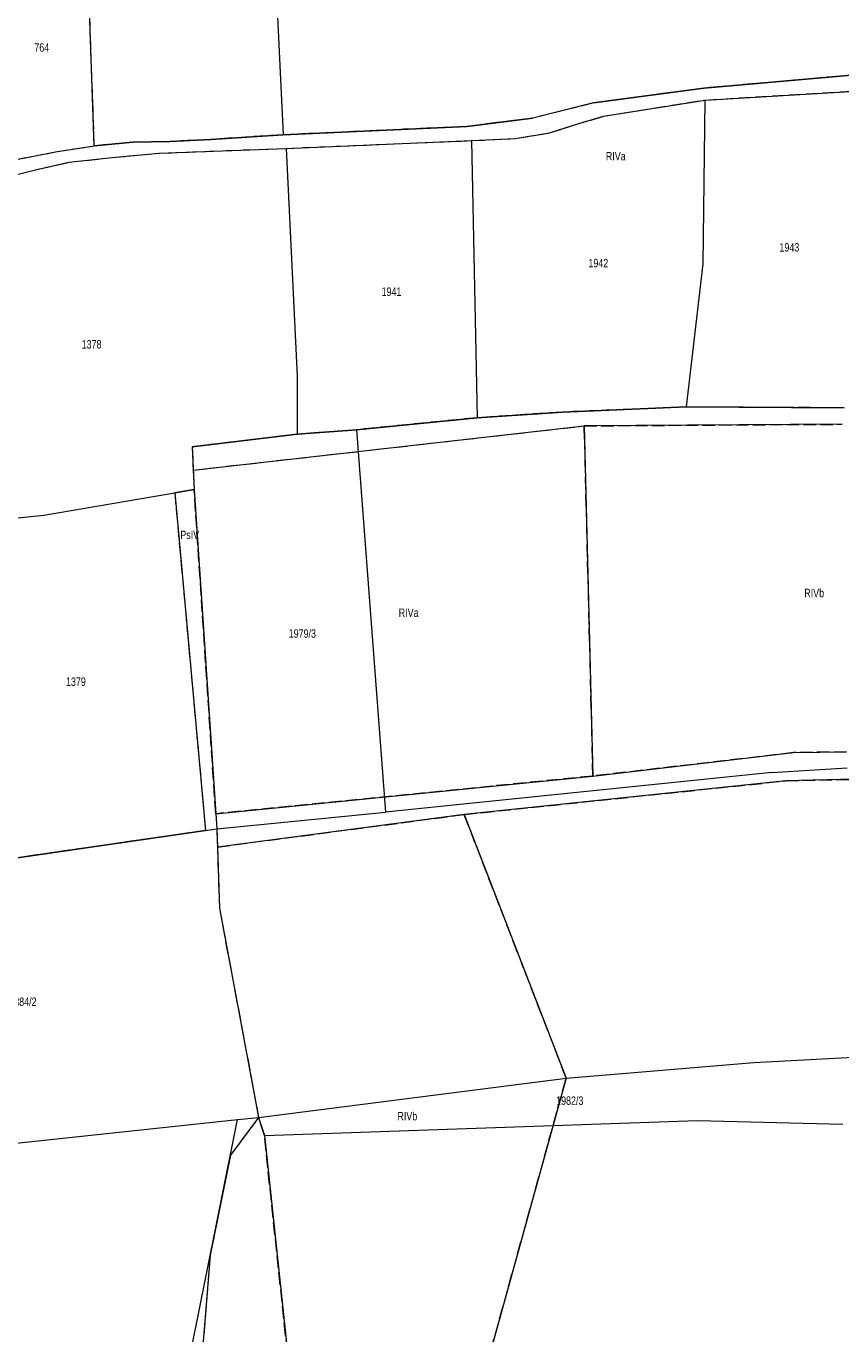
# Model space of a CAD drawing. Header units: metres. Extents: x 7498273 to 7499989, y 5499795 to 5500810.
# Tile 18 of 40: x 7498894 to 7499039, y 5499982 to 5500215. Entities that reach past the tile are written whole.
import ezdxf

# ---------------------------------------------------------------- set-up
doc = ezdxf.new("R2010")
doc.units = ezdxf.units.M
doc.header["$MEASUREMENT"] = 0
doc.linetypes.add('2.25_0.75', pattern=[3, 2.25, -0.75])
for name, color, linetype, lineweight in [('209-oznaczenie konturu klasyfikacyjnego', 7, 'Continuous', 0), ('211-numer działki ewidencyjnej', 7, 'Continuous', 0), ('217-kontur klasyfikacyjny', 7, 'Continuous', 0), ('218-kontur użytku gruntowego', 7, 'Continuous', 0), ('219-działka ewidencyjna', 7, 'Continuous', 0)]:
    doc.layers.add(name, color=color, linetype=linetype, lineweight=lineweight)
doc.styles.get("Standard").update_dxf_attribs({"font": 'Working1250.shx', "width": 0.75})

msp = doc.modelspace()

# ---------------------------------------------------------------- linework, layer by layer
at = {"layer": '217-kontur klasyfikacyjny', "color": 3, "linetype": '2.25_0.75', "lineweight": 13, "flags": 128}
for points in [[(7498906.02, 5500193.33), (7498904.55, 5500234.65)], [(7499057.33, 5500207.41), (7499038.75, 5500205.74)], [(7499038.75, 5500205.74), (7499014.53, 5500203.6)], [(7499014.53, 5500203.6), (7498994.86, 5500200.96)], [(7498996.64, 5500198.6), (7499014.74, 5500201.49)], [(7499014.74, 5500201.49), (7499044.53, 5500203.27)], [(7498994.86, 5500200.96), (7498984.06, 5500198.27)], [(7498972.3, 5500196.78), (7498939.66, 5500195.3)], [(7498984.06, 5500198.27), (7498972.3, 5500196.78)], [(7498987.03, 5500195.63), (7498991.49, 5500197.07)], [(7498991.49, 5500197.07), (7498996.64, 5500198.6)], [(7498926.78, 5500194.48), (7498919.47, 5500194.11)], [(7498939.66, 5500195.3), (7498926.78, 5500194.48)], [(7498973.17, 5500194.26), (7498980.93, 5500194.61)], [(7498980.93, 5500194.61), (7498987.03, 5500195.63)], [(7498891.57, 5500190.8), (7498899.09, 5500192.25)], [(7498899.09, 5500192.25), (7498906.02, 5500193.33)], [(7498912.87, 5500193.98), (7498906.02, 5500193.33)], [(7498919.47, 5500194.11), (7498912.87, 5500193.98)], [(7498917.54, 5500192.02), (7498940.14, 5500192.88)], [(7498940.14, 5500192.88), (7498973.17, 5500194.26)], [(7498896.01, 5500189.2), (7498901.5, 5500190.4)], [(7498901.5, 5500190.4), (7498909.18, 5500191.25)], [(7498909.18, 5500191.25), (7498917.54, 5500192.02)], [(7498888.55, 5500187.34), (7498896.01, 5500189.2)], [(7498989.34, 5500145.94), (7498974.16, 5500144.93)], [(7499011.39, 5500146.84), (7498989.34, 5500145.94)], [(7499039.49, 5500146.69), (7499011.39, 5500146.84)], [(7498923.62, 5500135.6), (7498993.23, 5500143.46)], [(7498974.16, 5500144.93), (7498952.7, 5500142.79)], [(7498993.23, 5500143.46), (7499039.1, 5500143.76)], [(7498994.77, 5500081.14), (7498993.23, 5500143.46)], [(7498942.12, 5500141.97), (7498923.42, 5500139.74)], [(7498952.7, 5500142.79), (7498942.12, 5500141.97)], [(7498923.42, 5500139.74), (7498923.62, 5500135.6)], [(7498923.62, 5500135.6), (7498923.79, 5500132.14)], [(7498923.79, 5500132.14), (7498920.33, 5500131.55)], [(7498927.63, 5500074.42), (7498923.79, 5500132.14)], [(7498920.33, 5500131.55), (7498925.81, 5500071.43)], [(7499030.44, 5500085.3), (7498994.77, 5500081.14)], [(7499039.89, 5500085.43), (7499030.44, 5500085.3)], [(7498994.77, 5500081.14), (7498927.63, 5500074.42)], [(7499029.08, 5500080.27), (7499073.14, 5500081.34)], [(7498971.84, 5500074.29), (7499029.08, 5500080.27)], [(7498927.92, 5500068.49), (7498971.84, 5500074.29)], [(7498990.01, 5500027.36), (7498971.84, 5500074.29)], [(7498925.81, 5500071.43), (7498882.83, 5500065.22)], [(7498925.81, 5500071.43), (7498927.81, 5500071.72)], [(7498927.81, 5500071.72), (7498927.92, 5500068.49)], [(7498927.92, 5500068.49), (7498928.29, 5500057.59)], [(7498928.29, 5500057.59), (7498935.27, 5500020.35)], [(7498973.34, 5499967.13), (7498990.01, 5500027.36)], [(7498935.27, 5500020.35), (7498930.25, 5500013.66)], [(7498936.29, 5500017.13), (7498935.27, 5500020.35)], [(7498940.39, 5499978.56), (7498936.29, 5500017.13)], [(7498930.25, 5500013.66), (7498926.66, 5499995.83)], [(7498926.66, 5499995.83), (7498924.96, 5499975.32)]]:
    msp.add_lwpolyline(points, dxfattribs=at)
at = {"layer": '218-kontur użytku gruntowego', "color": 3, "linetype": 'Continuous', "lineweight": 13, "flags": 128}
for points in [[(7498906.02, 5500193.33), (7498904.55, 5500234.65)], [(7499057.33, 5500207.41), (7499038.75, 5500205.74)], [(7499038.75, 5500205.74), (7499014.53, 5500203.6)], [(7499014.53, 5500203.6), (7498994.86, 5500200.96)], [(7498996.64, 5500198.6), (7499014.74, 5500201.49)], [(7499014.74, 5500201.49), (7499044.53, 5500203.27)], [(7498994.86, 5500200.96), (7498984.06, 5500198.27)], [(7498972.3, 5500196.78), (7498939.66, 5500195.3)], [(7498984.06, 5500198.27), (7498972.3, 5500196.78)], [(7498987.03, 5500195.63), (7498991.49, 5500197.07)], [(7498991.49, 5500197.07), (7498996.64, 5500198.6)], [(7498926.78, 5500194.48), (7498919.47, 5500194.11)], [(7498939.66, 5500195.3), (7498926.78, 5500194.48)], [(7498973.17, 5500194.26), (7498980.93, 5500194.61)], [(7498980.93, 5500194.61), (7498987.03, 5500195.63)], [(7498891.57, 5500190.8), (7498899.09, 5500192.25)], [(7498899.09, 5500192.25), (7498906.02, 5500193.33)], [(7498912.87, 5500193.98), (7498906.02, 5500193.33)], [(7498919.47, 5500194.11), (7498912.87, 5500193.98)], [(7498917.54, 5500192.02), (7498940.14, 5500192.88)], [(7498940.14, 5500192.88), (7498973.17, 5500194.26)], [(7498896.01, 5500189.2), (7498901.5, 5500190.4)], [(7498901.5, 5500190.4), (7498909.18, 5500191.25)], [(7498909.18, 5500191.25), (7498917.54, 5500192.02)], [(7498888.55, 5500187.34), (7498896.01, 5500189.2)], [(7498989.34, 5500145.94), (7498974.16, 5500144.93)], [(7499011.39, 5500146.84), (7498989.34, 5500145.94)], [(7499039.49, 5500146.69), (7499011.39, 5500146.84)], [(7498923.62, 5500135.6), (7498993.23, 5500143.46)], [(7498974.16, 5500144.93), (7498952.7, 5500142.79)], [(7499039.1, 5500143.76), (7498993.23, 5500143.46)], [(7498993.23, 5500143.46), (7498994.77, 5500081.14)], [(7498942.12, 5500141.97), (7498923.42, 5500139.74)], [(7498952.7, 5500142.79), (7498942.12, 5500141.97)], [(7498923.42, 5500139.74), (7498923.62, 5500135.6)], [(7498923.62, 5500135.6), (7498923.79, 5500132.14)], [(7498923.79, 5500132.14), (7498920.33, 5500131.55)], [(7498923.79, 5500132.14), (7498927.63, 5500074.42)], [(7498920.33, 5500131.55), (7498925.81, 5500071.43)], [(7498994.77, 5500081.14), (7499030.44, 5500085.3)], [(7499030.44, 5500085.3), (7499039.89, 5500085.43)], [(7498927.63, 5500074.42), (7498994.77, 5500081.14)], [(7499073.14, 5500081.34), (7499029.08, 5500080.27)], [(7499029.08, 5500080.27), (7498971.84, 5500074.29)], [(7498971.84, 5500074.29), (7498927.92, 5500068.49)], [(7498971.84, 5500074.29), (7498990.01, 5500027.36)], [(7498925.81, 5500071.43), (7498882.83, 5500065.22)], [(7498925.81, 5500071.43), (7498927.81, 5500071.72)], [(7498927.81, 5500071.72), (7498927.92, 5500068.49)], [(7498927.92, 5500068.49), (7498928.29, 5500057.59)], [(7498928.29, 5500057.59), (7498935.27, 5500020.35)], [(7498990.01, 5500027.36), (7498973.34, 5499967.13)], [(7498935.27, 5500020.35), (7498930.25, 5500013.66)], [(7498935.27, 5500020.35), (7498936.29, 5500017.13)], [(7498936.29, 5500017.13), (7498940.39, 5499978.56)], [(7498930.25, 5500013.66), (7498926.66, 5499995.83)], [(7498926.66, 5499995.83), (7498924.96, 5499975.32)]]:
    msp.add_lwpolyline(points, dxfattribs=at)
at = {"layer": '219-działka ewidencyjna', "color": 3, "linetype": 'Continuous', "lineweight": 13, "flags": 128}
for points in [[(7498937.55, 5500238.59), (7498939.66, 5500195.3)], [(7499038.75, 5500205.74), (7499057.33, 5500207.41)], [(7499014.53, 5500203.6), (7499038.75, 5500205.74)], [(7498994.86, 5500200.96), (7499014.53, 5500203.6)], [(7498996.64, 5500198.6), (7499014.74, 5500201.49)], [(7499014.38, 5500172.32), (7499014.74, 5500201.49)], [(7499014.74, 5500201.49), (7499044.53, 5500203.27)], [(7498994.86, 5500200.96), (7498984.06, 5500198.27)], [(7498939.66, 5500195.3), (7498972.3, 5500196.78)], [(7498972.3, 5500196.78), (7498984.06, 5500198.27)], [(7498987.03, 5500195.63), (7498991.49, 5500197.07)], [(7498991.49, 5500197.07), (7498996.64, 5500198.6)], [(7498919.47, 5500194.11), (7498926.78, 5500194.48)], [(7498926.78, 5500194.48), (7498939.66, 5500195.3)], [(7498973.17, 5500194.26), (7498980.93, 5500194.61)], [(7498980.93, 5500194.61), (7498987.03, 5500195.63)], [(7498891.57, 5500190.8), (7498899.09, 5500192.25)], [(7498899.09, 5500192.25), (7498906.02, 5500193.33)], [(7498906.02, 5500193.33), (7498912.87, 5500193.98)], [(7498912.87, 5500193.98), (7498919.47, 5500194.11)], [(7498917.54, 5500192.02), (7498940.14, 5500192.88)], [(7498940.14, 5500192.88), (7498973.17, 5500194.26)], [(7498940.14, 5500192.88), (7498942.1, 5500152.34)], [(7498973.17, 5500194.26), (7498974.16, 5500144.93)], [(7498896.01, 5500189.2), (7498901.5, 5500190.4)], [(7498901.5, 5500190.4), (7498909.18, 5500191.25)], [(7498909.18, 5500191.25), (7498917.54, 5500192.02)], [(7498888.55, 5500187.34), (7498896.01, 5500189.2)], [(7499011.39, 5500146.84), (7499014.38, 5500172.32)], [(7498942.1, 5500152.34), (7498942.12, 5500141.97)], [(7498974.16, 5500144.93), (7498989.34, 5500145.94)], [(7498989.34, 5500145.94), (7499011.39, 5500146.84)], [(7499011.39, 5500146.84), (7499039.49, 5500146.69)], [(7498952.7, 5500142.79), (7498974.16, 5500144.93)], [(7498923.42, 5500139.74), (7498942.12, 5500141.97)], [(7498942.12, 5500141.97), (7498952.7, 5500142.79)], [(7498952.7, 5500142.79), (7498957.82, 5500074.72)], [(7498923.42, 5500139.74), (7498923.79, 5500132.14)], [(7498897.02, 5500127.56), (7498923.79, 5500132.14)], [(7498923.79, 5500132.14), (7498927.81, 5500071.72)], [(7498874.15, 5500125.26), (7498897.02, 5500127.56)], [(7499026.6, 5500081.75), (7498957.82, 5500074.72)], [(7499026.6, 5500081.75), (7499039.99, 5500082.58)], [(7498927.81, 5500071.72), (7498957.82, 5500074.72)], [(7498882.83, 5500065.22), (7498927.81, 5500071.72)], [(7498927.81, 5500071.72), (7498928.29, 5500057.59)], [(7498928.29, 5500057.59), (7498935.27, 5500020.35)], [(7498990.01, 5500027.36), (7499023.4, 5500030.13)], [(7499023.4, 5500030.13), (7499041.16, 5500031.06)], [(7498935.27, 5500020.35), (7498990.01, 5500027.36)], [(7498853.81, 5500011.67), (7498931.52, 5500019.99)], [(7498922.42, 5499974.79), (7498931.52, 5500019.99)], [(7498931.52, 5500019.99), (7498935.27, 5500020.35)], [(7498935.27, 5500020.35), (7498936.29, 5500017.13)], [(7498936.29, 5500017.13), (7499013.38, 5500019.83)], [(7499013.38, 5500019.83), (7499039.25, 5500019.15)]]:
    msp.add_lwpolyline(points, dxfattribs=at)

# ---------------------------------------------------------------- texts
at = {"layer": '209-oznaczenie konturu klasyfikacyjnego', "color": 3, "linetype": 'Continuous', "lineweight": 13, "char_height": 1.5, "attachment_point": 7, "line_spacing_factor": 0.6}
for s, insert in [('\\H1x;\\W0.79;RIVa', (7498997.07, 5500190.72)), ('\\H1x;\\W0.79;PsIV', (7498921.33, 5500123.31)), ('\\H1x;\\W0.79;RIVb', (7499032.38, 5500112.95)), ('\\H1x;\\W0.79;RIVa', (7498960.2, 5500109.44)), ('\\H1x;\\W0.79;RIVb', (7498959.97, 5500019.81))]:
    msp.add_mtext(s, dxfattribs=dict(at, insert=insert))
at = {"layer": '211-numer działki ewidencyjnej', "color": 3, "linetype": 'Continuous', "lineweight": 13, "char_height": 1.5, "line_spacing_factor": 0.6}
for s, insert, attachment_point in [('\\H1x;\\W0.79;764', (7498895.35, 5500211.59), 1), ('\\H1x;\\W0.79;1943', (7499027.96, 5500174.48), 7), ('\\H1x;\\W0.79;1942', (7498993.96, 5500173.21), 1), ('\\H1x;\\W0.79;1941', (7498957.15, 5500168.12), 1), ('\\H1x;\\W0.79;1378', (7498903.77, 5500158.75), 1), ('\\H1x;\\W0.79;1979/3', (7498940.62, 5500107.26), 1), ('\\H1x;\\W0.79;1379', (7498900.98, 5500098.68), 1), ('\\H1x;\\W0.79;1384/2', (7498890.89, 5500041.7), 1), ('\\H1x;\\W0.79;1982/3', (7498988.22, 5500024.1), 1)]:
    msp.add_mtext(s, dxfattribs=dict(at, insert=insert, attachment_point=attachment_point))

doc.saveas('drawing.dxf')
